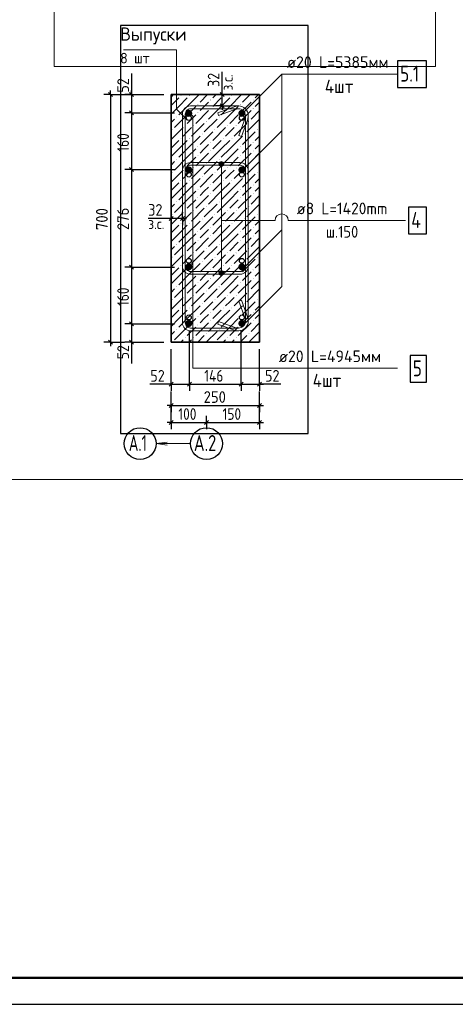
# Model space of a CAD drawing. Header units: millimetres. Extents: x -12 to 50400, y 0 to 35640.
# Tile 3 of 10: x 17308 to 27153, y 0 to 22263. Entities that reach past the tile are written whole.
import ezdxf

# ---------------------------------------------------------------- set-up
doc = ezdxf.new("R2010")
doc.units = ezdxf.units.MM
doc.linetypes.add('______2', pattern=[324, 240, -84])
doc.linetypes.add('______5', pattern=[1320, 960, -120, 120, -120])
for name, color, linetype, lineweight in [('Standard', 7, 'Continuous', 25), ('ЖБ Пилон', 7, 'Continuous', 35), ('Позиционная метка диаметр_ шаг', 7, 'Continuous', 13), ('Позиционная метка линия выноска', 7, 'Continuous', 13), ('Размерная линия_ общее', 7, 'Continuous', 13)]:
    doc.layers.add(name, color=color, linetype=linetype, lineweight=lineweight)
for name, color, linetype, true_color in [('Оси', 7, '______5', 0x656565), ('Стена фоновая арматура Х1', 7, '______2', 0xa0a0a0), ('Стена Хомут', 7, '______2', 0xa0a0a0)]:
    doc.layers.add(name, color=color, linetype=linetype, true_color=true_color)
doc.layers.add('Размерная выноска', color=7, linetype='Continuous')
doc.styles.add('ISOCPEUR', font='txt')

msp = doc.modelspace()

# ---------------------------------------------------------------- hatches: boundary and pattern name
at = {"layer": 'ЖБ Пилон', "linetype": 'Continuous', "lineweight": 18, "transparency": 33554687}
for points in [[(20952, 20535), (20944, 20543), (20952, 20551), (20959, 20543)], [(21144, 20535), (21136, 20543), (21144, 20551), (21151, 20543)], [(21912, 20535), (21904, 20543), (21912, 20551), (21919, 20543)], [(22104, 20535), (22096, 20543), (22104, 20551), (22111, 20543)], [(21336, 20343), (21328, 20351), (21336, 20359), (21343, 20351)], [(21624, 20439), (21616, 20447), (21624, 20455), (21631, 20447)], [(21624, 20247), (21616, 20255), (21624, 20263), (21631, 20255)], [(22296, 20343), (22288, 20351), (22296, 20359), (22303, 20351)], [(22584, 20439), (22576, 20447), (22584, 20455), (22591, 20447)], [(22584, 20247), (22576, 20255), (22584, 20263), (22591, 20255)], [(20856, 20055), (20848, 20063), (20856, 20071), (20863, 20063)], [(21336, 20151), (21328, 20159), (21336, 20167), (21343, 20159)], [(21816, 20055), (21808, 20063), (21816, 20071), (21823, 20063)], [(22296, 20151), (22288, 20159), (22296, 20167), (22303, 20159)], [(21048, 19863), (21040, 19871), (21048, 19879), (21055, 19871)], [(21240, 19863), (21232, 19871), (21240, 19879), (21247, 19871)], [(21528, 19959), (21520, 19967), (21528, 19975), (21535, 19967)], [(22008, 19863), (22000, 19871), (22008, 19879), (22015, 19871)], [(22200, 19863), (22192, 19871), (22200, 19879), (22207, 19871)], [(22488, 19959), (22480, 19967), (22488, 19975), (22495, 19967)], [(20760, 19767), (20752, 19775), (20760, 19783), (20767, 19775)], [(21432, 19671), (21424, 19679), (21432, 19687), (21439, 19679)], [(21720, 19767), (21712, 19775), (21720, 19783), (21727, 19775)], [(22392, 19671), (22384, 19679), (22392, 19687), (22399, 19679)], [(22680, 19767), (22672, 19775), (22680, 19783), (22687, 19775)], [(20952, 19575), (20944, 19583), (20952, 19591), (20959, 19583)], [(21144, 19575), (21136, 19583), (21144, 19591), (21151, 19583)], [(21336, 19383), (21328, 19391), (21336, 19399), (21343, 19391)], [(21624, 19479), (21616, 19487), (21624, 19495), (21631, 19487)], [(21912, 19575), (21904, 19583), (21912, 19591), (21919, 19583)], [(22104, 19575), (22096, 19583), (22104, 19591), (22111, 19583)], [(22296, 19383), (22288, 19391), (22296, 19399), (22303, 19391)], [(22584, 19479), (22576, 19487), (22584, 19495), (22591, 19487)], [(21336, 19191), (21328, 19199), (21336, 19207), (21343, 19199)], [(21624, 19287), (21616, 19295), (21624, 19303), (21631, 19295)], [(22296, 19191), (22288, 19199), (22296, 19207), (22303, 19199)], [(22584, 19287), (22576, 19295), (22584, 19303), (22591, 19295)], [(20856, 19095), (20848, 19103), (20856, 19111), (20863, 19103)], [(21528, 18999), (21520, 19007), (21528, 19015), (21535, 19007)], [(21816, 19095), (21808, 19103), (21816, 19111), (21823, 19103)], [(22488, 18999), (22480, 19007), (22488, 19015), (22495, 19007)], [(20760, 18807), (20752, 18815), (20760, 18823), (20767, 18815)], [(21048, 18903), (21040, 18911), (21048, 18919), (21055, 18911)], [(21240, 18903), (21232, 18911), (21240, 18919), (21247, 18911)], [(21432, 18711), (21424, 18719), (21432, 18727), (21439, 18719)], [(21720, 18807), (21712, 18815), (21720, 18823), (21727, 18815)], [(22008, 18903), (22000, 18911), (22008, 18919), (22015, 18911)], [(22200, 18903), (22192, 18911), (22200, 18919), (22207, 18911)], [(22392, 18711), (22384, 18719), (22392, 18727), (22399, 18719)], [(22680, 18807), (22672, 18815), (22680, 18823), (22687, 18815)], [(20952, 18615), (20944, 18623), (20952, 18631), (20959, 18623)], [(21144, 18615), (21136, 18623), (21144, 18631), (21151, 18623)], [(21624, 18519), (21616, 18527), (21624, 18535), (21631, 18527)], [(21912, 18615), (21904, 18623), (21912, 18631), (21919, 18623)], [(22104, 18615), (22096, 18623), (22104, 18631), (22111, 18623)], [(22584, 18519), (22576, 18527), (22584, 18535), (22591, 18527)], [(21336, 18423), (21328, 18431), (21336, 18439), (21343, 18431)], [(21624, 18327), (21616, 18335), (21624, 18343), (21631, 18335)], [(22296, 18423), (22288, 18431), (22296, 18439), (22303, 18431)], [(22584, 18327), (22576, 18335), (22584, 18343), (22591, 18335)], [(20856, 18135), (20848, 18143), (20856, 18151), (20863, 18143)], [(21336, 18231), (21328, 18239), (21336, 18247), (21343, 18239)], [(21528, 18039), (21520, 18047), (21528, 18055), (21535, 18047)], [(21816, 18135), (21808, 18143), (21816, 18151), (21823, 18143)], [(22296, 18231), (22288, 18239), (22296, 18247), (22303, 18239)], [(22488, 18039), (22480, 18047), (22488, 18055), (22495, 18047)], [(20760, 17847), (20752, 17855), (20760, 17863), (20767, 17855)], [(21048, 17943), (21040, 17951), (21048, 17959), (21055, 17951)], [(21240, 17943), (21232, 17951), (21240, 17959), (21247, 17951)], [(21720, 17847), (21712, 17855), (21720, 17863), (21727, 17855)], [(22008, 17943), (22000, 17951), (22008, 17959), (22015, 17951)], [(22200, 17943), (22192, 17951), (22200, 17959), (22207, 17951)], [(22680, 17847), (22672, 17855), (22680, 17863), (22687, 17855)], [(20952, 17655), (20944, 17663), (20952, 17671), (20959, 17663)], [(21144, 17655), (21136, 17663), (21144, 17671), (21151, 17663)], [(21432, 17751), (21424, 17759), (21432, 17767), (21439, 17759)], [(21912, 17655), (21904, 17663), (21912, 17671), (21919, 17663)], [(22104, 17655), (22096, 17663), (22104, 17671), (22111, 17663)], [(22392, 17751), (22384, 17759), (22392, 17767), (22399, 17759)], [(21336, 17463), (21328, 17471), (21336, 17479), (21343, 17471)], [(21624, 17559), (21616, 17567), (21624, 17575), (21631, 17567)], [(21624, 17367), (21616, 17375), (21624, 17383), (21631, 17375)], [(22296, 17463), (22288, 17471), (22296, 17479), (22303, 17471)], [(22584, 17559), (22576, 17567), (22584, 17575), (22591, 17567)], [(22584, 17367), (22576, 17375), (22584, 17383), (22591, 17375)], [(20856, 17175), (20848, 17183), (20856, 17191), (20863, 17183)], [(21336, 17271), (21328, 17279), (21336, 17287), (21343, 17279)], [(21816, 17175), (21808, 17183), (21816, 17191), (21823, 17183)], [(22296, 17271), (22288, 17279), (22296, 17287), (22303, 17279)], [(21048, 16983), (21040, 16991), (21048, 16999), (21055, 16991)], [(21240, 16983), (21232, 16991), (21240, 16999), (21247, 16991)], [(21528, 17079), (21520, 17087), (21528, 17095), (21535, 17087)], [(22008, 16983), (22000, 16991), (22008, 16999), (22015, 16991)], [(22200, 16983), (22192, 16991), (22200, 16999), (22207, 16991)], [(22488, 17079), (22480, 17087), (22488, 17095), (22495, 17087)], [(20760, 16887), (20752, 16895), (20760, 16903), (20767, 16895)], [(20952, 16695), (20944, 16703), (20952, 16711), (20959, 16703)], [(21144, 16695), (21136, 16703), (21144, 16711), (21151, 16703)], [(21432, 16791), (21424, 16799), (21432, 16807), (21439, 16799)], [(21720, 16887), (21712, 16895), (21720, 16903), (21727, 16895)], [(21912, 16695), (21904, 16703), (21912, 16711), (21919, 16703)], [(22104, 16695), (22096, 16703), (22104, 16711), (22111, 16703)], [(22392, 16791), (22384, 16799), (22392, 16807), (22399, 16799)], [(22680, 16887), (22672, 16895), (22680, 16903), (22687, 16895)], [(21336, 16503), (21328, 16511), (21336, 16519), (21343, 16511)], [(21624, 16599), (21616, 16607), (21624, 16615), (21631, 16607)], [(22296, 16503), (22288, 16511), (22296, 16519), (22303, 16511)], [(22584, 16599), (22576, 16607), (22584, 16615), (22591, 16607)], [(21336, 16311), (21328, 16319), (21336, 16327), (21343, 16319)], [(21624, 16407), (21616, 16415), (21624, 16423), (21631, 16415)], [(22296, 16311), (22288, 16319), (22296, 16327), (22303, 16319)], [(22584, 16407), (22576, 16415), (22584, 16423), (22591, 16415)], [(20856, 16215), (20848, 16223), (20856, 16231), (20863, 16223)], [(21048, 16023), (21040, 16031), (21048, 16039), (21055, 16031)], [(21240, 16023), (21232, 16031), (21240, 16039), (21247, 16031)], [(21528, 16119), (21520, 16127), (21528, 16135), (21535, 16127)], [(21816, 16215), (21808, 16223), (21816, 16231), (21823, 16223)], [(22008, 16023), (22000, 16031), (22008, 16039), (22015, 16031)], [(22200, 16023), (22192, 16031), (22200, 16039), (22207, 16031)], [(22488, 16119), (22480, 16127), (22488, 16135), (22495, 16127)], [(20760, 15927), (20752, 15935), (20760, 15943), (20767, 15935)], [(21432, 15831), (21424, 15839), (21432, 15847), (21439, 15839)], [(21720, 15927), (21712, 15935), (21720, 15943), (21727, 15935)], [(22392, 15831), (22384, 15839), (22392, 15847), (22399, 15839)], [(22680, 15927), (22672, 15935), (22680, 15943), (22687, 15935)], [(20952, 15735), (20944, 15743), (20952, 15751), (20959, 15743)], [(21144, 15735), (21136, 15743), (21144, 15751), (21151, 15743)], [(21624, 15639), (21616, 15647), (21624, 15655), (21631, 15647)], [(21912, 15735), (21904, 15743), (21912, 15751), (21919, 15743)], [(22104, 15735), (22096, 15743), (22104, 15751), (22111, 15743)], [(22584, 15639), (22576, 15647), (22584, 15655), (22591, 15647)], [(21336, 15543), (21328, 15551), (21336, 15559), (21343, 15551)], [(21336, 15351), (21328, 15359), (21336, 15367), (21343, 15359)], [(21624, 15447), (21616, 15455), (21624, 15463), (21631, 15455)], [(22296, 15543), (22288, 15551), (22296, 15559), (22303, 15551)], [(22296, 15351), (22288, 15359), (22296, 15367), (22303, 15359)], [(22584, 15447), (22576, 15455), (22584, 15463), (22591, 15455)], [(20856, 15255), (20848, 15263), (20856, 15271), (20863, 15263)], [(21528, 15159), (21520, 15167), (21528, 15175), (21535, 15167)], [(21816, 15255), (21808, 15263), (21816, 15271), (21823, 15263)], [(22488, 15159), (22480, 15167), (22488, 15175), (22495, 15167)], [(20756, 14970), (20752, 14975), (20760, 14983), (20767, 14975), (20763, 14970)], [(21048, 15063), (21040, 15071), (21048, 15079), (21055, 15071)], [(21240, 15063), (21232, 15071), (21240, 15079), (21247, 15071)], [(21716, 14970), (21712, 14975), (21720, 14983), (21727, 14975), (21723, 14970)], [(22008, 15063), (22000, 15071), (22008, 15079), (22015, 15071)], [(22200, 15063), (22192, 15071), (22200, 15079), (22207, 15071)], [(22676, 14970), (22672, 14975), (22680, 14983), (22687, 14975), (22683, 14970)]]:
    msp.add_hatch(color=7, dxfattribs=at).paths.add_polyline_path(points, flags=16)
at = {"layer": 'Позиционная метка линия выноска', "linetype": 'Continuous', "lineweight": 13, "transparency": 33554687}
for points in [[(21912, 19029), (21819, 19029), (21811, 19002)], [(21912, 19029), (21811, 19002), (21919, 19002)], [(21919, 19002), (21811, 19002), (21819, 18975)], [(21892, 19049), (21838, 19049), (21819, 19029)], [(21892, 19049), (21819, 19029), (21912, 19029)], [(21919, 19002), (21819, 18975), (21912, 18975)], [(21912, 18975), (21819, 18975), (21838, 18956)], [(21838, 19049), (21892, 19049), (21865, 19056)], [(21912, 18975), (21838, 18956), (21892, 18956)], [(21892, 18956), (21838, 18956), (21865, 18948)], [(21811, 16538), (21919, 16538), (21912, 16565)], [(21811, 16538), (21912, 16565), (21819, 16565)], [(21819, 16511), (21919, 16538), (21811, 16538)], [(21819, 16565), (21912, 16565), (21892, 16585)], [(21819, 16565), (21892, 16585), (21838, 16585)], [(21819, 16511), (21912, 16511), (21919, 16538)], [(21838, 16492), (21912, 16511), (21819, 16511)], [(21838, 16585), (21892, 16585), (21865, 16592)], [(21838, 16492), (21892, 16492), (21912, 16511)], [(21892, 16492), (21838, 16492), (21865, 16484)]]:
    msp.add_hatch(color=7, dxfattribs=at).paths.add_polyline_path(points)
at = {"layer": 'Стена фоновая арматура Х1', "linetype": 'Continuous', "lineweight": 18, "transparency": 33554687}
for points in [[(21209, 20146), (21203, 20177), (21186, 20203), (21160, 20220), (21129, 20226), (21099, 20220), (21073, 20203), (21055, 20177), (21049, 20146), (21055, 20116), (21073, 20090), (21099, 20072), (21129, 20066), (21160, 20072), (21186, 20090), (21203, 20116)], [(22409, 20146), (22403, 20177), (22386, 20203), (22360, 20220), (22329, 20226), (22299, 20220), (22273, 20203), (22255, 20177), (22249, 20146), (22255, 20116), (22273, 20090), (22299, 20072), (22329, 20066), (22360, 20072), (22386, 20090), (22403, 20116)], [(21209, 18866), (21203, 18897), (21186, 18923), (21160, 18940), (21129, 18946), (21099, 18940), (21073, 18923), (21055, 18897), (21049, 18866), (21055, 18836), (21073, 18810), (21099, 18792), (21129, 18786), (21160, 18792), (21186, 18810), (21203, 18836)], [(22409, 18866), (22403, 18897), (22386, 18923), (22360, 18940), (22329, 18946), (22299, 18940), (22273, 18923), (22255, 18897), (22249, 18866), (22255, 18836), (22273, 18810), (22299, 18792), (22329, 18786), (22360, 18792), (22386, 18810), (22403, 18836)], [(21209, 16674), (21203, 16705), (21186, 16731), (21160, 16748), (21129, 16754), (21099, 16748), (21073, 16731), (21055, 16705), (21049, 16674), (21055, 16644), (21073, 16618), (21099, 16600), (21129, 16594), (21160, 16600), (21186, 16618), (21203, 16644)], [(22409, 16674), (22403, 16705), (22386, 16731), (22360, 16748), (22329, 16754), (22299, 16748), (22273, 16731), (22255, 16705), (22249, 16674), (22255, 16644), (22273, 16618), (22299, 16600), (22329, 16594), (22360, 16600), (22386, 16618), (22403, 16644)], [(21209, 15394), (21203, 15425), (21186, 15451), (21160, 15468), (21129, 15474), (21099, 15468), (21073, 15451), (21055, 15425), (21049, 15394), (21055, 15364), (21073, 15338), (21099, 15320), (21129, 15314), (21160, 15320), (21186, 15338), (21203, 15364)], [(22409, 15394), (22403, 15425), (22386, 15451), (22360, 15468), (22329, 15474), (22299, 15468), (22273, 15451), (22255, 15425), (22249, 15394), (22255, 15364), (22273, 15338), (22299, 15320), (22329, 15314), (22360, 15320), (22386, 15338), (22403, 15364)]]:
    msp.add_hatch(color=7, dxfattribs=at).paths.add_polyline_path(points)

# ---------------------------------------------------------------- linework, layer by layer
at = {"layer": 'Standard', "color": 7, "linetype": 'Continuous', "lineweight": -3, "transparency": 33554687}
for p, q in [((19357, 20570), (19207, 20570)), ((19357, 20570), (19357, 20660)), ((19357, 20570), (19507, 20570)), ((19357, 20570), (20569, 20570)), ((19837, 20570), (19687, 20570)), ((19837, 20570), (19837, 20660)), ((19837, 20570), (19987, 20570)), ((19837, 20570), (20569, 20570)), ((21882, 20570), (21732, 20570)), ((21882, 20570), (21882, 20660)), ((21882, 20570), (22032, 20570)), ((21882, 20314), (21882, 20570)), ((21882, 20314), (21732, 20314)), ((21882, 20314), (22032, 20314)), ((21882, 20314), (21882, 20224)), ((19837, 20154), (19687, 20154)), ((19837, 20154), (19987, 20154)), ((19837, 20154), (20809, 20154)), ((19837, 20154), (19837, 18874)), ((19837, 18874), (19687, 18874)), ((19837, 18874), (19987, 18874)), ((19837, 18874), (20809, 18874)), ((19837, 18874), (19837, 16666)), ((20729, 17770), (20729, 17920)), ((20986, 17770), (20986, 17920)), ((20729, 17770), (20639, 17770)), ((20729, 17770), (20729, 17620)), ((20986, 17770), (20729, 17770)), ((20986, 17770), (20986, 17620)), ((20986, 17770), (21076, 17770)), ((19837, 16666), (19687, 16666)), ((19837, 16666), (19987, 16666)), ((19837, 16666), (20809, 16666)), ((19837, 16666), (19837, 15386)), ((19837, 15386), (19687, 15386)), ((19837, 15386), (19987, 15386)), ((19837, 15386), (20809, 15386)), ((19837, 15386), (19837, 14970)), ((19357, 14970), (19207, 14970)), ((19357, 14970), (19507, 14970)), ((19357, 14970), (19677, 14970)), ((19357, 14970), (19357, 14880)), ((19837, 14970), (19687, 14970)), ((19837, 14970), (19987, 14970)), ((19837, 14970), (20569, 14970)), ((19837, 14970), (19837, 14880)), ((20729, 14019), (20729, 14169)), ((21145, 14019), (21145, 14169)), ((22313, 14019), (22313, 14169)), ((22729, 14019), (22729, 14169)), ((20729, 14019), (20639, 14019)), ((20729, 14019), (20729, 13869)), ((20729, 14019), (21145, 14019)), ((20729, 13539), (20729, 13859)), ((21145, 14019), (21145, 13869)), ((21145, 14019), (22313, 14019)), ((22313, 14019), (22313, 13869)), ((22313, 14019), (22729, 14019)), ((22729, 14019), (22729, 13869)), ((22729, 14019), (22819, 14019)), ((22729, 13539), (22729, 13859)), ((20729, 13539), (20729, 13689)), ((22729, 13539), (22729, 13689)), ((20729, 13539), (20639, 13539)), ((20729, 13155), (20729, 13552)), ((20729, 13539), (20729, 13389)), ((20729, 13539), (22729, 13539)), ((22729, 13155), (22729, 13552)), ((22729, 13539), (22729, 13389)), ((22729, 13539), (22819, 13539)), ((20729, 13155), (20639, 13155)), ((20729, 13155), (20729, 13305)), ((20729, 13155), (20729, 13005)), ((20729, 13155), (21529, 13155)), ((21529, 13155), (21529, 13305)), ((21529, 13155), (21529, 13005)), ((21529, 13155), (21529, 13155)), ((21529, 13155), (22729, 13155)), ((22729, 13155), (22729, 13305)), ((22729, 13155), (22729, 13005)), ((22729, 13155), (22819, 13155))]:
    msp.add_line(p, q, dxfattribs=at)
at = {"layer": 'Standard', "color": 7, "linetype": 'Continuous', "lineweight": 25, "transparency": 33554687}
for p, q in [((19312, 20615), (19402, 20525)), ((19792, 20615), (19882, 20525)), ((21927, 20525), (21837, 20615)), ((21927, 20269), (21837, 20359)), ((19792, 20199), (19882, 20109)), ((19792, 18919), (19882, 18829)), ((20774, 17815), (20684, 17725)), ((21031, 17815), (20941, 17725)), ((19792, 16711), (19882, 16621)), ((19792, 15431), (19882, 15341)), ((19312, 15015), (19402, 14925)), ((19792, 15015), (19882, 14925)), ((20684, 13974), (20774, 14064)), ((21100, 13974), (21190, 14064)), ((22268, 13974), (22358, 14064)), ((22684, 13974), (22774, 14064)), ((20684, 13494), (20774, 13584)), ((22684, 13494), (22774, 13584)), ((20684, 13110), (20774, 13200)), ((21484, 13110), (21574, 13200)), ((22684, 13110), (22774, 13200))]:
    msp.add_line(p, q, dxfattribs=at)
at = {"layer": 'Standard', "color": 7, "linetype": 'Continuous', "lineweight": 13, "transparency": 33554687}
for points in [[(-12, 0), (48960, 0), (48960, 35640)], [(50400, 35640), (0, 35640), (0, 0), (50400, 0), (50400, 35640)], [(26706, 34484), (18090, 34484), (18090, 21206), (26706, 21206), (26706, 34484)], [(27880, 23426), (16628, 23426), (16628, 11864), (27880, 11864), (27880, 23426)], [(21081, 20014), (20855, 20240), (20855, 21580), (19655, 21580)]]:
    msp.add_lwpolyline(points, dxfattribs=at)
at = {"layer": 'Standard', "color": 7, "linetype": 'Continuous', "lineweight": 25, "transparency": 33554687}
msp.add_lwpolyline([(0, 0), (50400, 0), (50400, 35640), (0, 35640), (0, 0)], close=True, dxfattribs=at)
at = {"layer": 'Standard', "color": 7, "linetype": 'Continuous', "lineweight": 50, "transparency": 33554687}
msp.add_lwpolyline([(2400, 35040), (49800, 35040), (49800, 600), (2400, 600), (2400, 35040)], close=True, dxfattribs=at)
at = {"layer": 'Standard', "color": 254, "linetype": 'Continuous', "lineweight": -3, "true_color": 0xc4c4ff, "transparency": 33554687}
msp.add_lwpolyline([(23828, 12906), (23828, 22132), (19588, 22132), (19588, 12906), (23828, 12906)], dxfattribs=at)
at = {"layer": 'Standard', "color": 7, "linetype": 'Continuous', "lineweight": -3, "transparency": 33554687}
for points in [[(19357, 20570), (19357, 17407), (19357, 17407), (19357, 14970)], [(19837, 20570), (19837, 20500), (19837, 20500), (19837, 20154)], [(21145, 14019), (21145, 14040), (21145, 14040), (21145, 14040), (21145, 14040), (21145, 15172), (21145, 15172), (21145, 15234)], [(22313, 14019), (22313, 14040), (22313, 14040), (22313, 15234)], [(20729, 14019), (20729, 14040), (20729, 14040), (20729, 14040), (20729, 14040), (20729, 14662), (20729, 14662), (20729, 14810)], [(22729, 14019), (22729, 14040), (22729, 14040), (22729, 14810)]]:
    msp.add_lwpolyline(points, dxfattribs=at)
at = {"layer": 'ЖБ Пилон', "color": 9, "linetype": 'Continuous', "lineweight": 18, "true_color": 0xc7c7c7, "transparency": 33554687}
for p, q in [((20729, 20513), (20787, 20570)), ((20729, 20321), (20904, 20495)), ((20904, 20303), (21096, 20495)), ((21096, 20303), (21363, 20570)), ((21384, 20399), (21555, 20570)), ((21672, 20495), (21747, 20570)), ((21672, 20303), (21864, 20495)), ((21864, 20303), (22056, 20495)), ((22056, 20303), (22323, 20570)), ((22344, 20399), (22515, 20570)), ((22632, 20495), (22707, 20570)), ((20904, 20303), (20729, 20129)), ((20904, 20111), (21096, 20303)), ((21096, 20111), (21288, 20303)), ((21480, 20303), (21384, 20207)), ((21576, 20399), (21480, 20303)), ((21864, 20303), (21576, 20015)), ((21864, 20111), (22056, 20303)), ((22056, 20111), (22248, 20303)), ((22440, 20303), (22344, 20207)), ((22536, 20399), (22440, 20303)), ((22632, 20303), (22729, 20401)), ((21096, 20111), (20808, 19823)), ((21096, 19919), (21288, 20111)), ((21288, 19919), (21576, 20207)), ((22056, 20111), (21768, 19823)), ((22056, 19919), (22248, 20111)), ((22248, 19919), (22536, 20207)), ((22729, 20209), (22536, 20015)), ((20729, 19937), (20808, 20015)), ((20729, 19553), (21000, 19823)), ((21192, 19823), (21096, 19727)), ((21192, 19631), (21480, 19919)), ((21480, 19727), (21768, 20015)), ((21672, 19535), (21960, 19823)), ((22152, 19823), (22056, 19727)), ((22152, 19631), (22440, 19919)), ((22440, 19727), (22728, 20015)), ((22729, 19825), (22728, 19823)), ((21096, 19727), (21000, 19631)), ((21096, 19343), (21384, 19631)), ((21384, 19439), (21672, 19727)), ((22056, 19727), (21960, 19631)), ((22056, 19343), (22344, 19631)), ((22344, 19439), (22632, 19727)), ((22632, 19535), (22729, 19633)), ((20729, 19361), (20904, 19535)), ((20904, 19343), (21096, 19535)), ((21576, 19439), (21480, 19343)), ((21672, 19343), (21864, 19535)), ((21864, 19343), (22056, 19535)), ((22536, 19439), (22440, 19343)), ((22632, 19343), (22729, 19441)), ((20904, 19343), (20729, 19169)), ((21096, 19151), (20808, 18863)), ((20904, 19151), (21096, 19343)), ((21096, 19151), (21288, 19343)), ((21096, 18959), (21288, 19151)), ((21288, 18959), (21576, 19247)), ((21480, 19343), (21384, 19247)), ((21864, 19343), (21576, 19055)), ((22056, 19151), (21768, 18863)), ((21864, 19151), (22056, 19343)), ((22056, 19151), (22248, 19343)), ((22056, 18959), (22248, 19151)), ((22248, 18959), (22536, 19247)), ((22440, 19343), (22344, 19247)), ((22729, 19249), (22536, 19055)), ((20729, 18977), (20808, 19055)), ((21192, 18671), (21480, 18959)), ((21480, 18767), (21768, 19055)), ((22152, 18671), (22440, 18959)), ((22440, 18767), (22728, 19055)), ((20729, 18593), (21000, 18863)), ((21096, 18767), (21000, 18671)), ((21192, 18863), (21096, 18767)), ((21384, 18479), (21672, 18767)), ((21672, 18575), (21960, 18863)), ((22056, 18767), (21960, 18671)), ((22152, 18863), (22056, 18767)), ((22344, 18479), (22632, 18767)), ((22729, 18865), (22728, 18863)), ((20729, 18401), (20904, 18575)), ((20904, 18383), (21096, 18575)), ((21096, 18383), (21384, 18671)), ((21576, 18479), (21480, 18383)), ((21672, 18383), (21864, 18575)), ((21864, 18383), (22056, 18575)), ((22056, 18383), (22344, 18671)), ((22536, 18479), (22440, 18383)), ((22632, 18575), (22729, 18673)), ((22632, 18383), (22729, 18481)), ((20904, 18383), (20729, 18209)), ((20904, 18191), (21096, 18383)), ((21096, 18191), (21288, 18383)), ((21288, 17999), (21576, 18287)), ((21480, 18383), (21384, 18287)), ((21864, 18383), (21576, 18095)), ((21864, 18191), (22056, 18383)), ((22056, 18191), (22248, 18383)), ((22248, 17999), (22536, 18287)), ((22440, 18383), (22344, 18287)), ((22729, 18289), (22536, 18095)), ((20729, 18017), (20808, 18095)), ((21096, 18191), (20808, 17903)), ((21096, 17999), (21288, 18191)), ((21480, 17807), (21768, 18095)), ((22056, 18191), (21768, 17903)), ((22056, 17999), (22248, 18191)), ((22440, 17807), (22728, 18095)), ((20729, 17633), (21000, 17903)), ((21192, 17903), (21096, 17807)), ((21192, 17711), (21480, 17999)), ((21672, 17615), (21960, 17903)), ((22152, 17903), (22056, 17807)), ((22152, 17711), (22440, 17999)), ((22729, 17905), (22728, 17903)), ((20729, 17441), (20904, 17615)), ((20904, 17423), (21096, 17615)), ((21096, 17807), (21000, 17711)), ((21096, 17423), (21384, 17711)), ((21384, 17519), (21672, 17807)), ((21672, 17423), (21864, 17615)), ((21864, 17423), (22056, 17615)), ((22056, 17807), (21960, 17711)), ((22056, 17423), (22344, 17711)), ((22344, 17519), (22632, 17807)), ((22632, 17615), (22729, 17713)), ((20904, 17423), (20729, 17249)), ((20904, 17231), (21096, 17423)), ((21096, 17231), (21288, 17423)), ((21480, 17423), (21384, 17327)), ((21576, 17519), (21480, 17423)), ((21864, 17423), (21576, 17135)), ((21864, 17231), (22056, 17423)), ((22056, 17231), (22248, 17423)), ((22440, 17423), (22344, 17327)), ((22536, 17519), (22440, 17423)), ((22632, 17423), (22729, 17521)), ((21096, 17231), (20808, 16943)), ((21096, 17039), (21288, 17231)), ((21288, 17039), (21576, 17327)), ((22056, 17231), (21768, 16943)), ((22056, 17039), (22248, 17231)), ((22248, 17039), (22536, 17327)), ((22729, 17329), (22536, 17135)), ((20729, 17057), (20808, 17135)), ((20729, 16673), (21000, 16943)), ((21192, 16943), (21096, 16847)), ((21192, 16751), (21480, 17039)), ((21480, 16847), (21768, 17135)), ((21672, 16655), (21960, 16943)), ((22152, 16943), (22056, 16847)), ((22152, 16751), (22440, 17039)), ((22440, 16847), (22728, 17135)), ((22729, 16945), (22728, 16943)), ((21096, 16847), (21000, 16751)), ((21096, 16463), (21384, 16751)), ((21384, 16559), (21672, 16847)), ((22056, 16847), (21960, 16751)), ((22056, 16463), (22344, 16751)), ((22344, 16559), (22632, 16847)), ((22632, 16655), (22729, 16753)), ((20729, 16481), (20904, 16655)), ((20904, 16463), (21096, 16655)), ((21576, 16559), (21480, 16463)), ((21672, 16463), (21864, 16655)), ((21864, 16463), (22056, 16655)), ((22536, 16559), (22440, 16463)), ((22632, 16463), (22729, 16561)), ((20904, 16463), (20729, 16289)), ((21096, 16271), (20808, 15983)), ((20904, 16271), (21096, 16463)), ((21096, 16271), (21288, 16463)), ((21096, 16079), (21288, 16271)), ((21288, 16079), (21576, 16367)), ((21480, 16463), (21384, 16367)), ((21864, 16463), (21576, 16175)), ((22056, 16271), (21768, 15983)), ((21864, 16271), (22056, 16463)), ((22056, 16271), (22248, 16463)), ((22056, 16079), (22248, 16271)), ((22248, 16079), (22536, 16367)), ((22440, 16463), (22344, 16367)), ((22729, 16369), (22536, 16175)), ((20729, 16097), (20808, 16175)), ((21192, 15791), (21480, 16079)), ((21480, 15887), (21768, 16175)), ((22152, 15791), (22440, 16079)), ((22440, 15887), (22728, 16175)), ((20729, 15713), (21000, 15983)), ((21096, 15887), (21000, 15791)), ((21192, 15983), (21096, 15887)), ((21384, 15599), (21672, 15887)), ((21672, 15695), (21960, 15983)), ((22056, 15887), (21960, 15791)), ((22152, 15983), (22056, 15887)), ((22344, 15599), (22632, 15887)), ((22729, 15985), (22728, 15983)), ((20729, 15521), (20904, 15695)), ((20904, 15503), (21096, 15695)), ((21096, 15503), (21384, 15791)), ((21576, 15599), (21480, 15503)), ((21672, 15503), (21864, 15695)), ((21864, 15503), (22056, 15695)), ((22056, 15503), (22344, 15791)), ((22536, 15599), (22440, 15503)), ((22632, 15695), (22729, 15793)), ((22632, 15503), (22729, 15601)), ((20904, 15503), (20729, 15329)), ((20904, 15311), (21096, 15503)), ((21096, 15311), (21288, 15503)), ((21288, 15119), (21576, 15407)), ((21480, 15503), (21384, 15407)), ((21864, 15503), (21576, 15215)), ((21864, 15311), (22056, 15503)), ((22056, 15311), (22248, 15503)), ((22248, 15119), (22536, 15407)), ((22440, 15503), (22344, 15407)), ((22729, 15409), (22536, 15215)), ((20729, 15137), (20808, 15215)), ((21096, 15311), (20808, 15023)), ((21096, 15119), (21288, 15311)), ((21523, 14970), (21768, 15215)), ((22056, 15311), (21768, 15023)), ((22056, 15119), (22248, 15311)), ((22483, 14970), (22728, 15215)), ((20947, 14970), (21000, 15023)), ((21192, 15023), (21139, 14970)), ((21331, 14970), (21480, 15119)), ((21907, 14970), (21960, 15023)), ((22152, 15023), (22099, 14970)), ((22291, 14970), (22440, 15119)), ((22729, 15025), (22728, 15023))]:
    msp.add_line(p, q, dxfattribs=at)
at = {"layer": 'ЖБ Пилон', "color": 7, "linetype": 'Continuous', "lineweight": 35, "transparency": 33554687}
for p, q in [((20729, 20570), (20729, 14970)), ((22729, 20570), (20729, 20570)), ((22729, 14970), (22729, 20570)), ((20729, 14970), (22729, 14970))]:
    msp.add_line(p, q, dxfattribs=at)
at = {"layer": 'Оси', "color": 7, "linetype": 'Continuous', "lineweight": -3, "transparency": 33554687}
for centre in [(20029, 12678), (21529, 12678)]:
    msp.add_circle(centre, 360, dxfattribs=at)
at = {"layer": 'Позиционная метка диаметр_ шаг', "color": 7, "linetype": 'Continuous', "lineweight": 25, "transparency": 33554687}
for points in [[(25845, 20730), (26505, 20730), (26505, 21330), (25845, 21330), (25845, 20730)], [(26133, 14068), (26505, 14068), (26505, 14668), (26133, 14668), (26133, 14068)]]:
    msp.add_lwpolyline(points, dxfattribs=at)
at = {"layer": 'Позиционная метка линия выноска', "color": 7, "linetype": 'Continuous', "lineweight": 13, "transparency": 33554687}
for p, q in [((22381, 20181), (23229, 21030)), ((23229, 19750), (23229, 21030)), ((23229, 21030), (25845, 21030)), ((21221, 20078), (21129, 20170)), ((21221, 14380), (21221, 20078)), ((22381, 18902), (23229, 19750)), ((23229, 19750), (23229, 17510)), ((21811, 19002), (21811, 19002)), ((21865, 19056), (21865, 19056)), ((21865, 18948), (21865, 18948)), ((21919, 19002), (21919, 19002)), ((21129, 18890), (21221, 18798)), ((21865, 16538), (21865, 17722)), ((23379, 17722), (26025, 17722)), ((23229, 17510), (22381, 16661)), ((23229, 16230), (23229, 17510)), ((21129, 16650), (21221, 16742)), ((21811, 16538), (21811, 16538)), ((21865, 16592), (21865, 16592)), ((21865, 16484), (21865, 16484)), ((21919, 16538), (21919, 16538)), ((22381, 15381), (23229, 16230)), ((21129, 15370), (21221, 15462)), ((25845, 14380), (21221, 14380)), ((20641, 12714), (20389, 12678)), ((21169, 12678), (20389, 12678)), ((20389, 12678), (20659, 12678)), ((20389, 12678), (20389, 12678)), ((20389, 12678), (20389, 12678)), ((20389, 12678), (20389, 12678)), ((20389, 12678), (20641, 12642))]:
    msp.add_line(p, q, dxfattribs=at)
msp.add_lwpolyline([(21865, 19002), (21865, 17722), (23079, 17722)], dxfattribs=at)
for centre in [(21865, 19002), (21865, 16538)]:
    msp.add_circle(centre, 54, dxfattribs=at)
at = {"layer": 'Позиционная метка линия выноска', "color": 7, "linetype": 'Continuous', "lineweight": 18, "transparency": 33554687}
msp.add_arc((23229, 17722), 150, 0, 180, dxfattribs=at)
at = {"layer": 'Размерная выноска', "color": 7, "linetype": 'Continuous', "lineweight": -3, "transparency": 33554687}
for p, q in [((19837, 21050), (19837, 20570)), ((21882, 20570), (21882, 21087)), ((20729, 17770), (20213, 17770)), ((19837, 14970), (19837, 14490)), ((20729, 14019), (20249, 14019)), ((23209, 14019), (22729, 14019))]:
    msp.add_line(p, q, dxfattribs=at)
at = {"layer": 'Размерная линия_ общее', "color": 253, "linetype": 'Continuous', "lineweight": -3, "true_color": 0xa0a0a0, "transparency": 33554687}
for centre in [(21129, 20042), (22329, 20042), (21129, 18762), (22329, 18762), (21129, 16811), (22329, 16811), (21129, 15531), (22329, 15531)]:
    msp.add_circle(centre, 56, dxfattribs=at)
at = {"layer": 'Стена Хомут', "color": 36, "linetype": 'Continuous', "lineweight": 13, "true_color": 0x6e3c1e, "transparency": 33554687}
for points in [[(22257, 19645), (22400, 20037), (22402, 20043), (22404, 20050), (22406, 20056), (22407, 20062), (22408, 20069), (22409, 20076), (22409, 20082), (22409, 20089), (22409, 20096), (22405, 20125), (22396, 20155), (22381, 20181), (22362, 20203), (22340, 20222), (22314, 20237), (22284, 20246), (22255, 20250), (21169, 20250), (21147, 20247), (21124, 20240), (21103, 20228), (21086, 20214), (21072, 20197), (21060, 20176), (21052, 20153), (21049, 20130), (21049, 16690), (21052, 16668), (21060, 16645), (21072, 16624), (21086, 16607), (21103, 16593), (21124, 16581), (21147, 16573), (21169, 16570), (22289, 16570), (22312, 16573), (22335, 16581), (22356, 16593), (22373, 16607), (22387, 16624), (22399, 16645), (22406, 16668), (22409, 16690), (22409, 20096), (22405, 20125), (22396, 20155), (22381, 20181), (22362, 20203), (22340, 20222), (22314, 20237), (22284, 20246), (22255, 20250), (22248, 20250), (22241, 20250), (22235, 20250), (22228, 20249), (22221, 20248), (22215, 20247), (22209, 20245), (22202, 20243), (22196, 20241), (21804, 20098), (21782, 20158), (22175, 20302), (22183, 20304), (22192, 20307), (22201, 20309), (22210, 20311), (22219, 20312), (22229, 20313), (22238, 20314), (22247, 20314), (22260, 20314), (22299, 20309), (22340, 20295), (22377, 20274), (22408, 20249), (22433, 20218), (22454, 20181), (22468, 20140), (22473, 20101), (22473, 16686), (22469, 16653), (22457, 16619), (22440, 16587), (22418, 16561), (22392, 16540), (22361, 16522), (22326, 16511), (22294, 16506), (21165, 16506), (21132, 16511), (21098, 16522), (21066, 16540), (21040, 16561), (21019, 16587), (21001, 16619), (20990, 16653), (20985, 16686), (20985, 20135), (20990, 20167), (21001, 20202), (21019, 20233), (21040, 20259), (21066, 20281), (21098, 20298), (21132, 20310), (21165, 20314), (22260, 20314), (22299, 20309), (22340, 20295), (22377, 20274), (22408, 20249), (22433, 20218), (22454, 20181), (22468, 20140), (22473, 20101), (22473, 20088), (22473, 20079), (22472, 20070), (22471, 20060), (22470, 20051), (22468, 20042), (22466, 20033), (22463, 20024), (22461, 20016), (22317, 19623), (22257, 19645)], [(22317, 15918), (22461, 15525), (22463, 15516), (22466, 15507), (22468, 15498), (22470, 15489), (22471, 15480), (22472, 15471), (22473, 15462), (22473, 15453), (22473, 15440), (22468, 15401), (22454, 15360), (22433, 15323), (22408, 15292), (22377, 15266), (22340, 15245), (22299, 15232), (22260, 15226), (21165, 15226), (21132, 15231), (21098, 15242), (21066, 15260), (21040, 15281), (21019, 15307), (21001, 15339), (20990, 15373), (20985, 15406), (20985, 18855), (20990, 18887), (21001, 18922), (21019, 18953), (21040, 18979), (21066, 19001), (21098, 19018), (21132, 19030), (21165, 19034), (22294, 19034), (22326, 19030), (22361, 19018), (22392, 19001), (22418, 18979), (22440, 18953), (22457, 18922), (22469, 18887), (22473, 18855), (22473, 15440), (22468, 15401), (22454, 15360), (22433, 15323), (22408, 15292), (22377, 15266), (22340, 15245), (22299, 15232), (22260, 15226), (22247, 15226), (22238, 15227), (22229, 15227), (22219, 15228), (22210, 15230), (22201, 15231), (22192, 15234), (22183, 15236), (22175, 15239), (21782, 15382), (21804, 15442), (22196, 15299), (22202, 15297), (22209, 15296), (22215, 15294), (22221, 15293), (22228, 15292), (22235, 15291), (22241, 15290), (22248, 15290), (22255, 15290), (22284, 15294), (22314, 15304), (22340, 15319), (22362, 15337), (22381, 15359), (22396, 15386), (22405, 15415), (22409, 15444), (22409, 18850), (22406, 18873), (22399, 18896), (22387, 18917), (22373, 18934), (22356, 18948), (22335, 18960), (22312, 18967), (22289, 18970), (21169, 18970), (21147, 18967), (21124, 18960), (21103, 18948), (21086, 18934), (21072, 18917), (21060, 18896), (21052, 18873), (21049, 18850), (21049, 15410), (21052, 15388), (21060, 15365), (21072, 15344), (21086, 15327), (21103, 15313), (21124, 15301), (21147, 15293), (21169, 15290), (22255, 15290), (22284, 15294), (22314, 15304), (22340, 15319), (22362, 15337), (22381, 15359), (22396, 15386), (22405, 15415), (22409, 15444), (22409, 15452), (22409, 15458), (22409, 15465), (22408, 15472), (22407, 15478), (22406, 15485), (22404, 15491), (22402, 15497), (22400, 15504), (22257, 15896), (22317, 15918)]]:
    msp.add_lwpolyline(points, dxfattribs=at)
at = {"layer": 'Стена Хомут', "color": 7, "linetype": 'Continuous', "lineweight": 25, "transparency": 33554687}
msp.add_lwpolyline([(26097, 17422), (26505, 17422), (26505, 18022), (26097, 18022), (26097, 17422)], dxfattribs=at)

# ---------------------------------------------------------------- texts
at = {"layer": 'Standard', "color": 7, "linetype": 'Continuous', "lineweight": 25, "transparency": 33554687, "char_height": 264, "attachment_point": 7, "rotation": 90, "style": 'ISOCPEUR'}
for s, insert, width in [('\\W0.87;52', (19777, 20615), 484.71), ('\\W0.87;32', (21822, 20742), 484.71), ('\\W0.83;160', (19777, 19277), 610.29), ('\\W0.91;700', (19297, 17506), 674.39), ('\\W0.91;276', (19777, 17506), 674.39), ('\\W0.83;160', (19777, 15789), 610.29), ('\\W0.87;52', (19777, 14582), 484.71)]:
    msp.add_mtext(s, dxfattribs=dict(at, insert=insert, width=width))
at = {"layer": 'Standard', "color": 7, "linetype": 'Continuous', "lineweight": 18, "transparency": 33554687, "insert": (22125, 20664), "char_height": 240, "width": 551.93, "attachment_point": 7, "rotation": 90, "style": 'ISOCPEUR'}
msp.add_mtext('\\W0.90;з.с.', dxfattribs=at)
at = {"layer": 'Standard', "color": 7, "linetype": 'Continuous', "lineweight": 25, "transparency": 33554687, "char_height": 264, "attachment_point": 7, "style": 'ISOCPEUR'}
for s, insert, width in [('\\W0.87;32', (20214, 17830), 484.71), ('\\W0.87;52', (20261, 14079), 484.71), ('\\W0.83;146', (21478, 14079), 637.7), ('\\W0.87;52', (22854, 14079), 484.71), ('\\W0.91;250', (21465, 13599), 674.39), ('\\W0.83;100', (20892, 13215), 610.29), ('\\W0.83;150', (21892, 13215), 610.29)]:
    msp.add_mtext(s, dxfattribs=dict(at, insert=insert, width=width))
at = {"layer": 'Standard', "color": 7, "linetype": 'Continuous', "lineweight": 18, "transparency": 33554687, "insert": (20215, 17527), "char_height": 240, "width": 551.94, "attachment_point": 7, "style": 'ISOCPEUR'}
msp.add_mtext('\\W0.90;з.с.', dxfattribs=at)
at = {"layer": 'Оси', "color": 7, "linetype": 'Continuous', "lineweight": 25, "transparency": 33554687, "char_height": 360, "attachment_point": 7, "style": 'ISOCPEUR'}
for s, insert, width in [('\\W0.67;А.1', (19774, 12510), 631.22), ('\\W0.75;А.2', (21244, 12510), 705.29)]:
    msp.add_mtext(s, dxfattribs=dict(at, insert=insert, width=width))
at = {"layer": 'Позиционная метка диаметр_ шаг', "color": 7, "linetype": 'Continuous', "lineweight": 25, "transparency": 33554687, "attachment_point": 7, "style": 'ISOCPEUR'}
for s, insert, char_height, width in [('\\W0.96;Выпуски', (19579, 21706), 300, 1643.32), ('\\W0.94;8 шт', (19579, 21274), 240, 856.53), ('\\W0.79;5.1', (25905, 20862), 360, 681.69), ('\\W0.93;4шт', (24204, 20606), 300, 919.04), ('\\W0.78;5', (26193, 14200), 360, 391.68), ('\\W0.93;4шт', (23929, 13956), 300, 919.01)]:
    msp.add_mtext(s, dxfattribs=dict(at, insert=insert, char_height=char_height, width=width))
at = {"layer": 'Стена фоновая арматура Х1', "color": 7, "linetype": 'Continuous', "lineweight": 13, "transparency": 33554687, "char_height": 264, "attachment_point": 7, "style": 'ISOCPEUR'}
for s, insert, width in [('\\W0.98;ø20 L=5385мм ', (23347, 21171), 2583.03), ('\\W0.98;ø20 L=4945мм ', (23164, 14520), 2635.99)]:
    msp.add_mtext(s, dxfattribs=dict(at, insert=insert, width=width))
at = {"layer": 'Стена Хомут', "color": 7, "linetype": 'Continuous', "lineweight": 13, "transparency": 33554687, "attachment_point": 7, "style": 'ISOCPEUR'}
for s, insert, char_height, width in [('\\W0.96;ø8 L=1420mm ', (23569, 17863), 264, 2422.06), ('\\W0.80;4', (26157, 17554), 360, 431.8), ('\\W0.90;ш.150 ', (24229, 17335), 264, 1095.49)]:
    msp.add_mtext(s, dxfattribs=dict(at, insert=insert, char_height=char_height, width=width))

doc.saveas('drawing.dxf')
